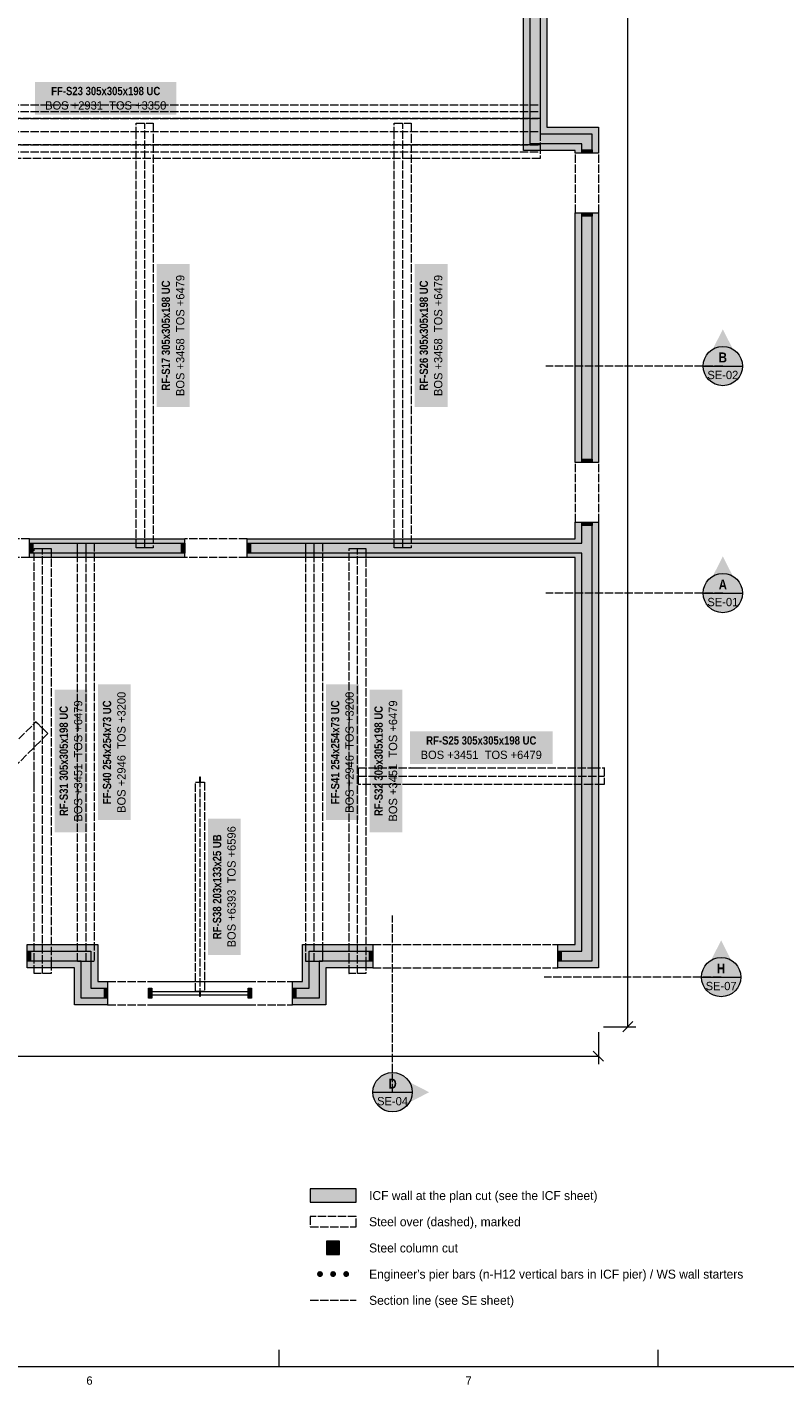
# Model space of a CAD drawing. Header units: millimetres. Extents: x 17 to 587, y 4 to 415.
# Tile 5 of 8: x 329 to 444, y 4 to 212. Entities that reach past the tile are written whole.
import ezdxf
from ezdxf.enums import TextEntityAlignment as Align

# ---------------------------------------------------------------- set-up
doc = ezdxf.new("R2010")
doc.units = ezdxf.units.MM
doc.linetypes.add('DASHED', pattern=[1.524, 1.27, -0.254])
for name, color, linetype in [('FILL-C_9E1A1A', 7, 'Continuous'), ('FILL-C_B2B2B5', 7, 'Continuous'), ('FILL-EPS', 7, 'Continuous'), ('FILL-RED', 7, 'Continuous'), ('FILL-STEEL', 7, 'Continuous'), ('FILL-TEAL_DK', 7, 'Continuous'), ('FILL-WHITE', 7, 'Continuous'), ('LINE-INK', 7, 'Continuous'), ('LINE-INK-DASH', 7, 'DASHED'), ('LINE-RED', 7, 'Continuous'), ('LINE-RED-DASH', 7, 'DASHED'), ('LINE-STEEL-DASH', 7, 'DASHED'), ('LINE-STEEL_GREY', 7, 'Continuous'), ('LINE-TEAL_DK', 7, 'Continuous'), ('TEXT-INK', 7, 'Continuous'), ('TEXT-RED', 7, 'Continuous'), ('TEXT-STEEL', 7, 'Continuous'), ('TEXT-STEEL_GREY', 7, 'Continuous')]:
    doc.layers.add(name, color=color, linetype=linetype)
doc.styles.add('OpenSansCondensed-Bold', font='OpenSansCondensed-Bold.ttf')

msp = doc.modelspace()

# ---------------------------------------------------------------- hatches: boundary and pattern name
at = {"layer": 'FILL-C_9E1A1A', "true_color": 0x9e1a1a}
h = msp.add_hatch(color=24, dxfattribs=at)
h.dxf.hatch_style = 1
h.paths.add_polyline_path([(373.95, 21.1), (373.93, 21.22), (373.89, 21.32), (373.82, 21.42), (373.73, 21.49), (373.62, 21.53), (373.5, 21.55), (373.38, 21.53), (373.27, 21.49), (373.18, 21.42), (373.11, 21.32), (373.07, 21.22), (373.05, 21.1), (373.07, 20.98), (373.11, 20.88), (373.18, 20.78), (373.27, 20.71), (373.38, 20.67), (373.5, 20.65), (373.62, 20.67), (373.73, 20.71), (373.82, 20.78), (373.89, 20.88), (373.93, 20.98)])
h = msp.add_hatch(color=24, dxfattribs=at)
h.dxf.hatch_style = 1
h.paths.add_polyline_path([(375.95, 21.1), (375.93, 21.22), (375.89, 21.32), (375.82, 21.42), (375.73, 21.49), (375.62, 21.53), (375.5, 21.55), (375.38, 21.53), (375.27, 21.49), (375.18, 21.42), (375.11, 21.32), (375.07, 21.22), (375.05, 21.1), (375.07, 20.98), (375.11, 20.88), (375.18, 20.78), (375.27, 20.71), (375.38, 20.67), (375.5, 20.65), (375.62, 20.67), (375.73, 20.71), (375.82, 20.78), (375.89, 20.88), (375.93, 20.98)])
h = msp.add_hatch(color=24, dxfattribs=at)
h.dxf.hatch_style = 1
h.paths.add_polyline_path([(377.95, 21.1), (377.93, 21.22), (377.89, 21.32), (377.82, 21.42), (377.73, 21.49), (377.62, 21.53), (377.5, 21.55), (377.38, 21.53), (377.27, 21.49), (377.18, 21.42), (377.11, 21.32), (377.07, 21.22), (377.05, 21.1), (377.07, 20.98), (377.11, 20.88), (377.18, 20.78), (377.27, 20.71), (377.38, 20.67), (377.5, 20.65), (377.62, 20.67), (377.73, 20.71), (377.82, 20.78), (377.89, 20.88), (377.93, 20.98)])
at = {"layer": 'FILL-C_B2B2B5', "true_color": 0xb2b2b5}
h = msp.add_hatch(color=253, dxfattribs=at)
h.dxf.hatch_style = 1
h.paths.add_polyline_path([(398.56, 374.11), (407.11, 374.11), (407.11, 195.24), (414.98, 195.24), (414.98, 192.3), (413.46, 192.3), (413.46, 193.71), (405.59, 193.71), (405.59, 372.59), (398.56, 372.59)])
h = msp.add_hatch(color=253, dxfattribs=at)
h.dxf.hatch_style = 1
h.paths.add_polyline_path([(413.46, 145.05), (413.46, 183.2), (414.98, 183.2), (414.98, 145.05)])
h = msp.add_hatch(color=253, dxfattribs=at)
h.dxf.hatch_style = 1
h.paths.add_polyline_path([(362.4, 132.73), (413.46, 132.73), (413.46, 135.95), (414.98, 135.95), (414.98, 68.89), (409.8, 68.89), (409.8, 70.41), (413.46, 70.41), (413.46, 131.21), (362.4, 131.21)])
h = msp.add_hatch(color=253, dxfattribs=at)
h.dxf.hatch_style = 1
h.paths.add_polyline_path([(329.15, 132.73), (352.84, 132.73), (352.84, 131.21), (329.15, 131.21)])
h = msp.add_hatch(color=253, dxfattribs=at)
h.dxf.hatch_style = 1
h.paths.add_polyline_path([(341.08, 63.24), (337.02, 63.24), (337.02, 68.88), (328.8, 68.88), (328.8, 70.4), (338.54, 70.4), (338.54, 64.76), (341.08, 64.76)])
h = msp.add_hatch(color=253, dxfattribs=at)
h.dxf.hatch_style = 1
h.paths.add_polyline_path([(381.58, 68.89), (373.36, 68.89), (373.36, 63.24), (369.3, 63.24), (369.3, 64.76), (371.84, 64.76), (371.84, 70.41), (381.58, 70.41)])
at = {"layer": 'FILL-EPS', "true_color": 0xccffff}
h = msp.add_hatch(color=7, dxfattribs=at)
h.dxf.hatch_style = 1
h.paths.add_polyline_path([(398.56, 375.13), (408.13, 375.13), (408.13, 196.25), (416, 196.25), (416, 192.3), (414.98, 192.3), (414.98, 195.24), (407.11, 195.24), (407.11, 374.11), (398.56, 374.11)])
h = msp.add_hatch(color=7, dxfattribs=at)
h.dxf.hatch_style = 1
h.paths.add_polyline_path([(404.57, 192.69), (404.57, 371.57), (398.56, 371.57), (398.56, 372.59), (405.59, 372.59), (405.59, 193.71), (413.46, 193.71), (413.46, 192.3), (412.44, 192.3), (412.44, 192.69)])
h = msp.add_hatch(color=7, dxfattribs=at)
h.dxf.hatch_style = 1
h.paths.add_polyline_path([(412.44, 145.05), (412.44, 183.2), (413.46, 183.2), (413.46, 145.05)])
h = msp.add_hatch(color=7, dxfattribs=at)
h.dxf.hatch_style = 1
h.paths.add_polyline_path([(416, 145.05), (414.98, 145.05), (414.98, 183.2), (416, 183.2)])
h = msp.add_hatch(color=7, dxfattribs=at)
h.dxf.hatch_style = 1
h.paths.add_polyline_path([(362.4, 133.4), (412.44, 133.4), (412.44, 135.95), (413.46, 135.95), (413.46, 132.73), (362.4, 132.73)])
h = msp.add_hatch(color=7, dxfattribs=at)
h.dxf.hatch_style = 1
h.paths.add_polyline_path([(416, 135.95), (416, 67.87), (409.8, 67.87), (409.8, 68.89), (414.98, 68.89), (414.98, 135.95)])
h = msp.add_hatch(color=7, dxfattribs=at)
h.dxf.hatch_style = 1
h.paths.add_polyline_path([(329.15, 133.4), (352.84, 133.4), (352.84, 132.73), (329.15, 132.73)])
h = msp.add_hatch(color=7, dxfattribs=at)
h.dxf.hatch_style = 1
h.paths.add_polyline_path([(329.15, 130.54), (329.15, 131.21), (352.84, 131.21), (352.84, 130.54)])
h = msp.add_hatch(color=7, dxfattribs=at)
h.dxf.hatch_style = 1
h.paths.add_polyline_path([(412.44, 130.54), (362.4, 130.54), (362.4, 131.21), (413.46, 131.21), (413.46, 70.41), (409.8, 70.41), (409.8, 71.43), (412.44, 71.43)])
h = msp.add_hatch(color=7, dxfattribs=at)
h.dxf.hatch_style = 1
h.paths.add_polyline_path([(339.56, 65.78), (341.08, 65.78), (341.08, 64.76), (338.54, 64.76), (338.54, 70.4), (328.8, 70.4), (328.8, 71.42), (339.56, 71.42)])
h = msp.add_hatch(color=7, dxfattribs=at)
h.dxf.hatch_style = 1
h.paths.add_polyline_path([(370.82, 71.43), (371.86, 71.43), (372.35, 71.43), (372.42, 71.43), (374.38, 71.43), (374.38, 71.43), (381.58, 71.43), (381.58, 70.41), (371.84, 70.41), (371.84, 64.76), (369.3, 64.76), (369.3, 65.78), (370.82, 65.78)])
h = msp.add_hatch(color=7, dxfattribs=at)
h.dxf.hatch_style = 1
h.paths.add_polyline_path([(341.08, 62.22), (336, 62.22), (336, 67.86), (328.8, 67.86), (328.8, 68.88), (337.02, 68.88), (337.02, 63.24), (341.08, 63.24)])
h = msp.add_hatch(color=7, dxfattribs=at)
h.dxf.hatch_style = 1
h.paths.add_polyline_path([(381.58, 67.87), (374.38, 67.87), (374.38, 62.22), (369.3, 62.22), (369.3, 63.24), (373.36, 63.24), (373.36, 68.89), (381.58, 68.89)])
h = msp.add_hatch(color=7, dxfattribs=at)
h.dxf.hatch_style = 1
h.paths.add_polyline_path([(372, 32.1), (379, 32.1), (379, 34.1), (372, 34.1)])
at = {"layer": 'FILL-RED', "true_color": 0xb81a1f}
h = msp.add_hatch(color=242, dxfattribs=at)
h.dxf.hatch_style = 1
h.paths.add_polyline_path([(435, 165.39), (432.15, 159.79), (437.85, 159.79)])
h = msp.add_hatch(color=242, dxfattribs=at)
h.dxf.hatch_style = 1
h.paths.add_polyline_path([(435, 130.71), (432.15, 125.11), (437.85, 125.11)])
h = msp.add_hatch(color=242, dxfattribs=at)
h.dxf.hatch_style = 1
h.paths.add_polyline_path([(434.74, 72.06), (431.89, 66.46), (437.59, 66.46)])
h = msp.add_hatch(color=242, dxfattribs=at)
h.dxf.hatch_style = 1
h.paths.add_polyline_path([(390.18, 48.87), (384.58, 51.72), (384.58, 46.02)])
at = {"layer": 'FILL-STEEL', "true_color": 0x0d2973}
h = msp.add_hatch(color=166, dxfattribs=at)
h.dxf.hatch_style = 1
h.paths.add_polyline_path([(374.5, 24.1), (376.5, 24.1), (376.5, 26.1), (374.5, 26.1)])
at = {"layer": 'FILL-TEAL_DK', "true_color": 0x006b5c}
h = msp.add_hatch(color=126, dxfattribs=at)
h.dxf.hatch_style = 1
h.paths.add_polyline_path([(413.51, 192.8), (415.04, 192.8), (415.04, 192.3), (413.51, 192.3)])
h = msp.add_hatch(color=126, dxfattribs=at)
h.dxf.hatch_style = 1
h.paths.add_polyline_path([(413.51, 183.2), (415.04, 183.2), (415.04, 182.7), (413.51, 182.7)])
h = msp.add_hatch(color=126, dxfattribs=at)
h.dxf.hatch_style = 1
h.paths.add_polyline_path([(413.51, 145.55), (415.04, 145.55), (415.04, 145.05), (413.51, 145.05)])
h = msp.add_hatch(color=126, dxfattribs=at)
h.dxf.hatch_style = 1
h.paths.add_polyline_path([(413.51, 135.95), (415.04, 135.95), (415.04, 135.45), (413.51, 135.45)])
h = msp.add_hatch(color=126, dxfattribs=at)
h.dxf.hatch_style = 1
h.paths.add_polyline_path([(329.15, 132.73), (329.65, 132.73), (329.65, 131.21), (329.15, 131.21)])
h = msp.add_hatch(color=126, dxfattribs=at)
h.dxf.hatch_style = 1
h.paths.add_polyline_path([(352.35, 132.73), (352.85, 132.73), (352.85, 131.21), (352.35, 131.21)])
h = msp.add_hatch(color=126, dxfattribs=at)
h.dxf.hatch_style = 1
h.paths.add_polyline_path([(362.4, 132.73), (362.9, 132.73), (362.9, 131.21), (362.4, 131.21)])
h = msp.add_hatch(color=126, dxfattribs=at)
h.dxf.hatch_style = 1
h.paths.add_polyline_path([(328.8, 70.41), (329.3, 70.41), (329.3, 68.89), (328.8, 68.89)])
h = msp.add_hatch(color=126, dxfattribs=at)
h.dxf.hatch_style = 1
h.paths.add_polyline_path([(381.08, 70.42), (381.58, 70.42), (381.58, 68.9), (381.08, 68.9)])
h = msp.add_hatch(color=126, dxfattribs=at)
h.dxf.hatch_style = 1
h.paths.add_polyline_path([(409.8, 70.42), (410.3, 70.42), (410.3, 68.9), (409.8, 68.9)])
h = msp.add_hatch(color=126, dxfattribs=at)
h.dxf.hatch_style = 1
h.paths.add_polyline_path([(340.58, 64.77), (341.08, 64.77), (341.08, 63.25), (340.58, 63.25)])
h = msp.add_hatch(color=126, dxfattribs=at)
h.dxf.hatch_style = 1
h.paths.add_polyline_path([(347.33, 64.77), (347.83, 64.77), (347.83, 63.25), (347.33, 63.25)])
h = msp.add_hatch(color=126, dxfattribs=at)
h.dxf.hatch_style = 1
h.paths.add_polyline_path([(362.55, 64.77), (363.05, 64.77), (363.05, 63.25), (362.55, 63.25)])
h = msp.add_hatch(color=126, dxfattribs=at)
h.dxf.hatch_style = 1
h.paths.add_polyline_path([(369.3, 64.77), (369.8, 64.77), (369.8, 63.25), (369.3, 63.25)])
at = {"layer": 'FILL-WHITE', "true_color": 0xffffff}
h = msp.add_hatch(color=7, dxfattribs=at)
h.dxf.hatch_style = 1
h.paths.add_polyline_path([(329.99, 198.17), (351.58, 198.17), (351.58, 203.18), (329.99, 203.18)])
h = msp.add_hatch(color=7, dxfattribs=at)
h.dxf.hatch_style = 1
h.paths.add_polyline_path([(353.59, 153.55), (353.59, 175.35), (348.58, 175.35), (348.58, 153.55)])
h = msp.add_hatch(color=7, dxfattribs=at)
h.dxf.hatch_style = 1
h.paths.add_polyline_path([(392.97, 153.55), (392.97, 175.35), (387.96, 175.35), (387.96, 153.55)])
h = msp.add_hatch(color=7, dxfattribs=at)
h.dxf.hatch_style = 1
h.paths.add_polyline_path([(438, 159.79), (437.9, 160.57), (437.6, 161.29), (437.12, 161.91), (436.5, 162.39), (435.78, 162.69), (435, 162.79), (434.22, 162.69), (433.5, 162.39), (432.88, 161.91), (432.4, 161.29), (432.1, 160.57), (432, 159.79), (432.1, 159.01), (432.4, 158.29), (432.88, 157.67), (433.5, 157.19), (434.22, 156.89), (435, 156.79), (435.78, 156.89), (436.5, 157.19), (437.12, 157.67), (437.6, 158.29), (437.9, 159.01)])
h = msp.add_hatch(color=7, dxfattribs=at)
h.dxf.hatch_style = 1
h.paths.add_polyline_path([(438, 125.11), (437.9, 125.89), (437.6, 126.61), (437.12, 127.23), (436.5, 127.71), (435.78, 128.01), (435, 128.11), (434.22, 128.01), (433.5, 127.71), (432.88, 127.23), (432.4, 126.61), (432.1, 125.89), (432, 125.11), (432.1, 124.33), (432.4, 123.61), (432.88, 122.99), (433.5, 122.51), (434.22, 122.21), (435, 122.11), (435.78, 122.21), (436.5, 122.51), (437.12, 122.99), (437.6, 123.61), (437.9, 124.33)])
h = msp.add_hatch(color=7, dxfattribs=at)
h.dxf.hatch_style = 1
h.paths.add_polyline_path([(338, 88.57), (338, 110.36), (332.99, 110.36), (332.99, 88.57)])
h = msp.add_hatch(color=7, dxfattribs=at)
h.dxf.hatch_style = 1
h.paths.add_polyline_path([(344.61, 90.43), (344.61, 111.15), (339.6, 111.15), (339.6, 90.43)])
h = msp.add_hatch(color=7, dxfattribs=at)
h.dxf.hatch_style = 1
h.paths.add_polyline_path([(379.44, 90.43), (379.44, 111.15), (374.43, 111.15), (374.43, 90.43)])
h = msp.add_hatch(color=7, dxfattribs=at)
h.dxf.hatch_style = 1
h.paths.add_polyline_path([(386.07, 88.57), (386.07, 110.36), (381.06, 110.36), (381.06, 88.57)])
h = msp.add_hatch(color=7, dxfattribs=at)
h.dxf.hatch_style = 1
h.paths.add_polyline_path([(387.22, 98.98), (409.02, 98.98), (409.02, 103.99), (387.22, 103.99)])
h = msp.add_hatch(color=7, dxfattribs=at)
h.dxf.hatch_style = 1
h.paths.add_polyline_path([(361.41, 69.84), (361.41, 90.66), (356.4, 90.66), (356.4, 69.84)])
h = msp.add_hatch(color=7, dxfattribs=at)
h.dxf.hatch_style = 1
h.paths.add_polyline_path([(437.74, 66.46), (437.64, 67.24), (437.34, 67.96), (436.86, 68.58), (436.24, 69.06), (435.51, 69.36), (434.74, 69.46), (433.96, 69.36), (433.24, 69.06), (432.62, 68.58), (432.14, 67.96), (431.84, 67.24), (431.74, 66.46), (431.84, 65.68), (432.14, 64.96), (432.62, 64.34), (433.24, 63.86), (433.96, 63.56), (434.74, 63.46), (435.51, 63.56), (436.24, 63.86), (436.86, 64.34), (437.34, 64.96), (437.64, 65.68)])
h = msp.add_hatch(color=7, dxfattribs=at)
h.dxf.hatch_style = 1
h.paths.add_polyline_path([(387.58, 48.87), (387.47, 49.65), (387.17, 50.37), (386.7, 51), (386.08, 51.47), (385.35, 51.77), (384.58, 51.87), (383.8, 51.77), (383.08, 51.47), (382.45, 51), (381.98, 50.37), (381.68, 49.65), (381.58, 48.87), (381.68, 48.1), (381.98, 47.37), (382.45, 46.75), (383.08, 46.28), (383.8, 45.98), (384.58, 45.87), (385.35, 45.98), (386.08, 46.28), (386.7, 46.75), (387.17, 47.37), (387.47, 48.1)])

# ---------------------------------------------------------------- linework, layer by layer
at = {"layer": 'LINE-INK', "lineweight": 5}
for p, q in [((420.5, 58.87), (420.5, 375.13)), ((347.83, 65.78), (362.55, 65.78)), ((347.83, 64.26), (362.55, 64.26)), ((347.83, 63.76), (362.55, 63.76)), ((347.83, 62.23), (362.55, 62.23)), ((416, 58.07), (416, 53.17)), ((416.8, 58.87), (421.7, 58.87)), ((419.72, 58.1), (421.28, 59.65)), ((84, 54.37), (416, 54.37)), ((415.22, 55.15), (416.78, 53.6)), ((367.25, 7), (367.25, 9.5)), ((425.13, 7), (425.13, 9.5))]:
    msp.add_line(p, q, dxfattribs=at)
for points in [[(20, 7), (587, 7), (587, 413), (20, 413)], [(412.44, 192.69), (404.57, 192.69), (404.57, 371.57), (398.56, 371.57), (398.56, 375.13), (408.13, 375.13), (408.13, 196.25), (416, 196.25), (416, 192.3), (412.44, 192.3)], [(416, 183.2), (416, 145.05), (412.44, 145.05), (412.44, 183.2)], [(412.44, 71.43), (412.44, 130.54), (362.4, 130.54), (362.4, 133.4), (412.44, 133.4), (412.44, 135.95), (416, 135.95), (416, 67.87), (409.8, 67.87), (409.8, 71.43)], [(352.84, 130.54), (329.15, 130.54), (329.15, 133.4), (352.84, 133.4)], [(339.56, 71.42), (339.56, 65.78), (341.08, 65.78), (341.08, 62.22), (336, 62.22), (336, 67.86), (328.8, 67.86), (328.8, 71.42)], [(370.82, 65.78), (370.82, 71.43), (371.86, 71.43), (372.35, 71.43), (372.42, 71.43), (374.38, 71.43), (374.38, 71.43), (381.58, 71.43), (381.58, 67.87), (374.38, 67.87), (374.38, 62.22), (369.3, 62.22), (369.3, 65.78)], [(372, 32.1), (379, 32.1), (379, 34.1), (372, 34.1)], [(374.5, 24.1), (376.5, 24.1), (376.5, 26.1), (374.5, 26.1)]]:
    msp.add_lwpolyline(points, close=True, dxfattribs=at)
at = {"layer": 'LINE-INK-DASH', "lineweight": 5}
for p, q in [((412.5, 183.2), (412.5, 192.3)), ((416.06, 183.2), (416.06, 192.3)), ((412.5, 135.95), (412.5, 145.05)), ((416.06, 135.95), (416.06, 145.05)), ((329.15, 133.4), (319.6, 133.4)), ((362.4, 133.4), (352.85, 133.4)), ((329.15, 130.54), (319.6, 130.54)), ((362.4, 130.54), (352.85, 130.54)), ((381.58, 71.43), (409.8, 71.43)), ((381.58, 67.88), (409.8, 67.88)), ((341.08, 65.78), (369.3, 65.78)), ((341.08, 62.23), (369.3, 62.23))]:
    msp.add_line(p, q, dxfattribs=at)
at = {"layer": 'LINE-RED', "lineweight": 5}
for p, q in [((432, 159.79), (438, 159.79)), ((432, 125.11), (438, 125.11)), ((431.74, 66.46), (437.74, 66.46)), ((381.58, 48.87), (387.58, 48.87))]:
    msp.add_line(p, q, dxfattribs=at)
for centre in [(435, 159.79), (435, 125.11), (434.74, 66.46), (384.58, 48.87)]:
    msp.add_circle(centre, 3, dxfattribs=at)
at = {"layer": 'LINE-RED-DASH', "lineweight": 5}
for p, q in [((435, 159.79), (408, 159.79)), ((435, 125.11), (408, 125.11)), ((384.58, 48.87), (384.58, 75.87)), ((434.74, 66.46), (407.74, 66.46)), ((372, 17.1), (379, 17.1))]:
    msp.add_line(p, q, dxfattribs=at)
at = {"layer": 'LINE-STEEL-DASH', "lineweight": 5}
for p, q in [((274.45, 198.65), (407.13, 198.65)), ((274.45, 195.59), (407.13, 195.59)), ((346.75, 132.02), (346.75, 196.88)), ((386.13, 132.02), (386.13, 196.88)), ((274.46, 192.53), (407.11, 192.53)), ((337.78, 68.85), (337.78, 132.73)), ((372.61, 68.85), (372.61, 132.73)), ((331.16, 67.01), (331.16, 131.92)), ((379.23, 67.01), (379.23, 131.92)), ((355.19, 63.48), (355.19, 97.02)), ((379.38, 97.15), (416.87, 97.15))]:
    msp.add_line(p, q, dxfattribs=at)
for points in [[(274.45, 197.62), (274.45, 197.72), (274.45, 197.72), (274.45, 197.72), (274.45, 199.67), (274.45, 199.67), (407.13, 199.67), (407.13, 199.67), (407.13, 197.72), (407.13, 197.62), (407.13, 197.62), (274.45, 197.62)], [(274.45, 197.62), (407.13, 197.62), (407.13, 195.74), (407.13, 195.44), (407.13, 193.55), (274.45, 193.55), (274.45, 195.44), (274.45, 195.74)], [(345.46, 168.51), (345.46, 195.04), (345.46, 196.76), (345.46, 196.88), (348.03, 196.88), (348.03, 196.76), (348.03, 195.16), (348.03, 168.51), (348.03, 168.44), (348.03, 167.5), (348.03, 167.43), (348.03, 132.02), (346.8, 132.02), (346.69, 132.02), (345.46, 132.02), (345.46, 167.43), (345.46, 167.5), (345.46, 168.44)], [(348.03, 196.88), (348.05, 196.88), (348.05, 196.88), (348.05, 196.88), (348.05, 196.88)], [(384.84, 168.51), (384.84, 195.04), (384.84, 196.76), (384.84, 196.88), (387.41, 196.88), (387.41, 196.76), (387.41, 195.16), (387.41, 168.51), (387.41, 168.44), (387.41, 167.5), (387.41, 167.43), (387.41, 132.02), (386.18, 132.02), (386.07, 132.02), (384.84, 132.02), (384.84, 167.43), (384.84, 167.5), (384.84, 168.44)], [(387.41, 196.88), (387.43, 196.88), (387.43, 196.88), (387.43, 196.88), (387.43, 196.88)], [(274.46, 191.5), (274.46, 193.45), (274.46, 193.55), (274.46, 193.55), (407.11, 193.55), (407.11, 193.55), (407.11, 193.55), (407.11, 193.45), (407.11, 191.5), (407.11, 191.5)], [(345.44, 168.51), (345.44, 168.51), (345.46, 168.51), (345.44, 168.51), (345.44, 168.51)], [(348.03, 168.51), (348.05, 168.51), (348.05, 168.51), (348.05, 168.51), (348.05, 168.51)], [(384.82, 168.51), (384.82, 168.51), (384.84, 168.51), (384.82, 168.51), (384.82, 168.51)], [(387.41, 168.51), (387.43, 168.51), (387.43, 168.51), (387.43, 168.51), (387.43, 168.51)], [(336.5, 132.73), (337.73, 132.73), (337.73, 132.73), (337.82, 132.73), (337.82, 132.73), (339.05, 132.73), (339.05, 68.85), (337.82, 68.85), (337.82, 68.85), (337.73, 68.85), (337.73, 68.85), (336.5, 68.85)], [(371.33, 132.73), (372.56, 132.73), (372.56, 132.73), (372.65, 132.73), (372.65, 132.73), (373.88, 132.73), (373.88, 68.85), (372.65, 68.85), (372.65, 68.85), (372.56, 68.85), (372.56, 68.85), (371.33, 68.85)], [(329.87, 95.45), (329.87, 95.52), (329.87, 96.46), (329.87, 96.53), (329.87, 131.92), (331.1, 131.92), (331.21, 131.92), (332.44, 131.92), (332.44, 96.53), (332.44, 96.46), (332.44, 95.52), (332.44, 95.45), (332.44, 68.85), (332.44, 68.73), (332.44, 67.13), (332.44, 67.01), (329.87, 67.01), (329.87, 68.73), (329.87, 68.85)], [(377.94, 95.45), (377.94, 95.52), (377.94, 96.46), (377.94, 96.53), (377.94, 131.92), (379.17, 131.92), (379.28, 131.92), (380.51, 131.92), (380.51, 96.53), (380.51, 96.46), (380.51, 95.52), (380.51, 95.45), (380.51, 68.85), (380.51, 68.73), (380.51, 67.13), (380.51, 67.01), (377.94, 67.01), (377.94, 68.73), (377.94, 68.85)], [(379.38, 98.43), (379.38, 98.43), (379.38, 98.43), (387.35, 98.43), (387.42, 98.43), (388.35, 98.43), (388.35, 98.43), (388.42, 98.43), (415.03, 98.43), (416.87, 98.43), (416.87, 98.45), (416.87, 98.45), (416.87, 98.45), (416.87, 98.44), (416.87, 98.43), (416.87, 95.87), (416.87, 95.87), (416.87, 95.87), (416.74, 95.87), (415.15, 95.87), (415.03, 95.87), (388.42, 95.87), (388.35, 95.87), (387.42, 95.87), (387.35, 95.87), (387.35, 95.87), (387.35, 95.87), (387.35, 95.87), (379.38, 95.87), (379.38, 97.1), (379.38, 97.2)], [(387.35, 98.43), (387.34, 98.45), (387.34, 98.45), (387.34, 98.45)], [(388.42, 98.43), (388.42, 98.43), (388.42, 98.45), (388.42, 98.45), (388.42, 98.45)], [(329.85, 95.45), (329.85, 95.45), (329.85, 95.45), (329.87, 95.45), (329.85, 95.45)], [(332.44, 95.45), (332.46, 95.45), (332.46, 95.45), (332.46, 95.45), (332.46, 95.45)], [(354.52, 96.23), (355.16, 96.23), (355.16, 97.02), (355.21, 97.02), (355.21, 96.23), (355.85, 96.23), (355.85, 64.27), (355.21, 64.27), (355.21, 63.48), (355.16, 63.48), (355.16, 64.27), (354.52, 64.27)], [(377.92, 95.45), (377.92, 95.45), (377.92, 95.45), (377.94, 95.45), (377.92, 95.45)], [(380.51, 95.45), (380.53, 95.45), (380.53, 95.45), (380.53, 95.45), (380.53, 95.45)], [(329.87, 67.01), (329.85, 67.01), (329.85, 67.01), (329.85, 67.01), (329.85, 67.01)], [(377.94, 67.01), (377.92, 67.01), (377.92, 67.01), (377.92, 67.01), (377.92, 67.01)], [(372, 28.3), (379, 28.3), (379, 29.9), (372, 29.9)]]:
    msp.add_lwpolyline(points, close=True, dxfattribs=at)
msp.add_lwpolyline([(322.13, 97.44), (330.14, 105.46), (330.15, 105.47), (330.15, 105.47), (330.14, 105.46), (330.4, 105.19), (331.01, 104.59), (331.01, 104.59), (331.01, 104.59), (331.08, 104.51), (331.3, 104.3), (331.95, 103.64), (325.32, 97.01)], dxfattribs=at)
at = {"layer": 'LINE-STEEL_GREY', "lineweight": 5}
for points in [[(398.56, 374.11), (407.11, 374.11), (407.11, 195.24), (414.98, 195.24), (414.98, 192.3), (413.46, 192.3), (413.46, 193.71), (405.59, 193.71), (405.59, 372.59), (398.56, 372.59)], [(413.46, 145.05), (413.46, 183.2), (414.98, 183.2), (414.98, 145.05)], [(362.4, 132.73), (413.46, 132.73), (413.46, 135.95), (414.98, 135.95), (414.98, 68.89), (409.8, 68.89), (409.8, 70.41), (413.46, 70.41), (413.46, 131.21), (362.4, 131.21)], [(329.15, 132.73), (352.84, 132.73), (352.84, 131.21), (329.15, 131.21)], [(341.08, 63.24), (337.02, 63.24), (337.02, 68.88), (328.8, 68.88), (328.8, 70.4), (338.54, 70.4), (338.54, 64.76), (341.08, 64.76)], [(381.58, 68.89), (373.36, 68.89), (373.36, 63.24), (369.3, 63.24), (369.3, 64.76), (371.84, 64.76), (371.84, 70.41), (381.58, 70.41)]]:
    msp.add_lwpolyline(points, close=True, dxfattribs=at)
at = {"layer": 'LINE-TEAL_DK', "lineweight": 5}
for points in [[(413.51, 192.8), (413.51, 192.8), (413.51, 192.8), (415.04, 192.8), (415.04, 192.8), (415.04, 192.8), (415.04, 192.3), (415.04, 192.3), (415.04, 192.3), (413.51, 192.3), (413.51, 192.3), (413.51, 192.3)], [(413.51, 183.2), (413.51, 183.2), (413.51, 183.2), (415.04, 183.2), (415.04, 183.2), (415.04, 183.2), (415.04, 182.7), (415.04, 182.7), (415.04, 182.7), (413.51, 182.7), (413.51, 182.7), (413.51, 182.7)], [(413.51, 145.55), (413.51, 145.55), (413.51, 145.55), (415.04, 145.55), (415.04, 145.55), (415.04, 145.55), (415.04, 145.05), (415.04, 145.05), (415.04, 145.05), (413.51, 145.05), (413.51, 145.05), (413.51, 145.05)], [(413.51, 135.95), (415.04, 135.95), (415.04, 135.45), (413.51, 135.45)], [(329.15, 132.73), (329.65, 132.73), (329.65, 131.21), (329.15, 131.21)], [(352.35, 132.73), (352.85, 132.73), (352.85, 131.21), (352.35, 131.21)], [(362.4, 132.73), (362.9, 132.73), (362.9, 131.21), (362.4, 131.21)], [(328.8, 70.41), (329.3, 70.41), (329.3, 68.89), (328.8, 68.89)], [(381.08, 70.42), (381.58, 70.42), (381.58, 68.9), (381.08, 68.9)], [(409.8, 70.42), (410.3, 70.42), (410.3, 68.9), (409.8, 68.9)], [(340.58, 64.77), (341.08, 64.77), (341.08, 63.25), (340.58, 63.25)], [(347.33, 64.77), (347.83, 64.77), (347.83, 63.25), (347.33, 63.25)], [(362.55, 64.77), (363.05, 64.77), (363.05, 63.25), (362.55, 63.25)], [(369.3, 64.77), (369.8, 64.77), (369.8, 63.25), (369.3, 63.25)]]:
    msp.add_lwpolyline(points, close=True, dxfattribs=at)

# ---------------------------------------------------------------- texts
at = {"layer": 'TEXT-INK'}
for s, p in [('ICF wall at the plan cut (see the ICF sheet)', (381, 32.4)), ('Steel over (dashed), marked', (381, 28.4)), ('Steel column cut', (381, 24.4)), ("Engineer's pier bars (n-H12 vertical bars in ICF pier) / WS wall starters", (381, 20.4)), ('Section line (see SE sheet)', (381, 16.4))]:
    msp.add_text(s, height=1.3716, dxfattribs=at).set_placement(p)
at = {"layer": 'TEXT-RED', "style": 'OpenSansCondensed-Bold'}
for s, p in [('B', (435, 160.34)), ('A', (435, 125.66)), ('H', (434.74, 67.01)), ('D', (384.58, 49.42))]:
    msp.add_text(s, height=1.52, dxfattribs=at).set_placement(p, align=Align.CENTER)
at = {"layer": 'TEXT-RED'}
for s, p in [('SE-02', (435, 157.79)), ('SE-01', (435, 123.11)), ('SE-07', (434.74, 64.46)), ('SE-04', (384.58, 46.87))]:
    msp.add_text(s, height=1.27, dxfattribs=at).set_placement(p, align=Align.CENTER)
at = {"layer": 'TEXT-STEEL', "style": 'OpenSansCondensed-Bold'}
for s, p in [('FF-S23 305x305x198 UC', (340.79, 201.16)), ('RF-S25 305x305x198 UC', (398.12, 101.97))]:
    msp.add_text(s, height=1.27, dxfattribs=at).set_placement(p, align=Align.CENTER)
at = {"layer": 'TEXT-STEEL'}
for s, p in [('BOS +2931  TOS +3350', (340.79, 198.96)), ('BOS +3451  TOS +6479', (398.12, 99.77))]:
    msp.add_text(s, height=1.27, dxfattribs=at).set_placement(p, align=Align.CENTER)
at = {"layer": 'TEXT-STEEL', "style": 'OpenSansCondensed-Bold'}
for s, p in [('RF-S17 305x305x198 UC', (350.6, 164.45)), ('RF-S26 305x305x198 UC', (389.98, 164.45)), ('RF-S31 305x305x198 UC', (335.01, 99.46)), ('FF-S40 254x254x73 UC', (341.62, 100.79)), ('FF-S41 254x254x73 UC', (376.45, 100.79)), ('RF-S32 305x305x198 UC', (383.08, 99.46)), ('RF-S38 203x133x25 UB', (358.42, 80.25))]:
    msp.add_text(s, height=1.27, rotation=90, dxfattribs=at).set_placement(p, align=Align.CENTER)
at = {"layer": 'TEXT-STEEL'}
for s, p in [('BOS +3458  TOS +6479', (352.8, 164.45)), ('BOS +3458  TOS +6479', (392.18, 164.45)), ('BOS +3451  TOS +6479', (337.21, 99.46)), ('BOS +2946  TOS +3200', (343.82, 100.79)), ('BOS +2946  TOS +3200', (378.65, 100.79)), ('BOS +3451  TOS +6479', (385.28, 99.46)), ('BOS +6393  TOS +6596', (360.63, 80.25))]:
    msp.add_text(s, height=1.27, rotation=90, dxfattribs=at).set_placement(p, align=Align.CENTER)
at = {"layer": 'TEXT-STEEL_GREY'}
for s, p in [('6', (338.31, 4.2)), ('7', (396.19, 4.2))]:
    msp.add_text(s, height=1.27, dxfattribs=at).set_placement(p, align=Align.CENTER)

doc.saveas('drawing.dxf')
